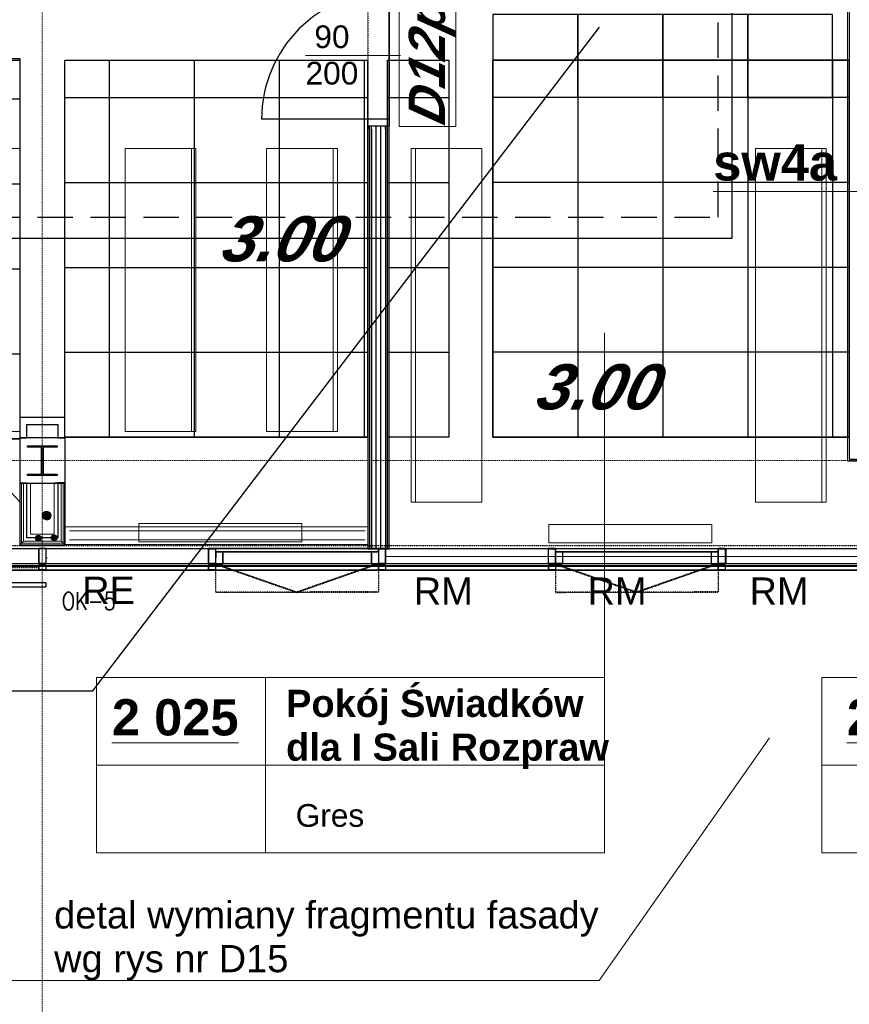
# Model space of a CAD drawing. Header units: millimetres. Extents: x -8838 to 31257, y -6224 to 3754.
# Tile 60 of 185: x 311 to 897, y -5647 to -4952. Entities that reach past the tile are written whole.
import ezdxf
from ezdxf.enums import TextEntityAlignment as Align

# ---------------------------------------------------------------- set-up
doc = ezdxf.new("R2010")
doc.units = ezdxf.units.MM
doc.header["$LTSCALE"] = 10
doc.header["$MEASUREMENT"] = 0
for name, pattern in [('DASHED', [0.75, 0.5, -0.25]), ('rzut 2 pietra$0$ArchiTECH.PC 1. Line Type', [0.004, 0.003, -0.001]), ('rzut 2 pietra$0$ArchiTECH.PC 2. Line Type', [0.0025, 0.0015, -0.001]), ('rzut 2 pietra$0$ArchiTECH.PC 5. Line Type', [0.0053, 0.003, -0.001, 0.0003, -0.001]), ('rzut 2 pietra$0$ArchiTECH.PC Solid Line Type', [0]), ('SUFIT_2 PIETRO$0$ArchiTECH.PC 1. Line Type', [0.004, 0.003, -0.001]), ('SUFIT_2 PIETRO$0$ArchiTECH.PC 2. Line Type', [0.0025, 0.0015, -0.001]), ('SUFIT_2 PIETRO$0$ArchiTECH.PC Solid Line Type', [0])]:
    doc.linetypes.add(name, pattern=pattern)
for name, color, linetype, lineweight in [('2DL_SYM', 7, 'CONTINUOUS', 35), ('_Etap_3_opis', 7, 'CONTINUOUS', 30), ('IS_ARCH', 254, 'CONTINUOUS', 18), ('IS_FREON_GAZ', 22, 'DASHED', 30), ('IS_HC_FREON_CIECZ', 22, 'CONTINUOUS', 30), ('KLIMA_BEZ_ZMIAN', 5, 'CONTINUOUS', 30)]:
    doc.layers.add(name, color=color, linetype=linetype, lineweight=lineweight)
for name, color, linetype in [('RP5_PODKLAD', 254, 'CONTINUOUS'), ('SUFIT_2 PIETRO$0$ELEM KONSTRUKCJI - inwent', 254, 'CONTINUOUS'), ('SUFIT_2 PIETRO$0$INWENTARYZACJA', 254, 'CONTINUOUS'), ('SUFIT_2 PIETRO$0$Kalka 1', 254, 'CONTINUOUS'), ('SUFIT_2 PIETRO$0$sciany projektowane', 254, 'CONTINUOUS'), ('SUFIT_2 PIETRO$0$SUFIT NOWY 39', 254, 'CONTINUOUS'), ('SUFIT_2 PIETRO$0$TYP SUFITÓW_NOWYCH', 254, 'CONTINUOUS')]:
    doc.layers.add(name, color=color, linetype=linetype)
doc.styles.add('CP_ATTR', font='simplex.shx')
doc.styles.add('rzut 2 pietra$0$ArchiTECHStyle1', font='arial.ttf', dxfattribs={"height": 0.16})
doc.styles.add('rzut 2 pietra$0$ArchiTECHStyle2', font='arialbd.ttf', dxfattribs={"height": 0.192})
doc.styles.add('rzut 2 pietra$0$ArchiTECHStyle4', font='arialbi.ttf', dxfattribs={"oblique": 15, "height": 0.256})
doc.styles.add('SUFIT_2 PIETRO$0$ArchiTECHStyle1', font='arialbi.ttf', dxfattribs={"oblique": 15, "height": 0.32})

msp = doc.modelspace()

# ---------------------------------------------------------------- hatches: boundary and pattern name
at = {"layer": 'KLIMA_BEZ_ZMIAN', "ltscale": 5}
h = msp.add_hatch(dxfattribs=at)
h.set_pattern_fill('ANSI31', color=256, style=0)
h.paths.add_polyline_path([(327.43, -5302.03, 0.428581), (330.44, -5305.16, 0.413159), (333.43, -5302.16, 0.011301), (333.42, -5302.03, 0.402075), (330.42, -5299.16, 0.399996)], flags=0)
h = msp.add_hatch(dxfattribs=at)
h.set_pattern_fill('ANSI31', color=256, style=0)
h.paths.add_polyline_path([(326.54, -5318.08, 1), (322.54, -5318.08, 1)])
h = msp.add_hatch(dxfattribs=at)
h.set_pattern_fill('ANSI31', color=256, style=0)
h.paths.add_polyline_path([(335.66, -5319.91, 0.406101), (337.61, -5317.91, 2.462441)])

# ---------------------------------------------------------------- linework, layer by layer
at = {"layer": '_Etap_3_opis'}
for p, q in [((362.96, -5425.92), (720.98, -4957.07)), ((-223.67, -5425.92), (362.96, -5425.92))]:
    msp.add_line(p, q, dxfattribs=at)
at = {"layer": 'IS_ARCH', "linetype": 'rzut 2 pietra$0$ArchiTECH.PC 5. Line Type'}
for p, q in [((327.47, -3083.76), (327.16, -6167.91)), ((-3569.09, -5262.89), (7882.41, -5264.04))]:
    msp.add_line(p, q, dxfattribs=at)
at = {"layer": 'IS_ARCH', "linetype": 'rzut 2 pietra$0$ArchiTECH.PC Solid Line Type'}
for p, q in [((895.96, -4662.37), (895.96, -5263.66)), ((572.25, -4927.11), (572.25, -5027.11)), ((572.25, -5027.11), (572.25, -4927.11)), ((572.25, -5027.11), (572.25, -4927.11)), ((579.46, -5027.33), (579.46, -4939.75)), ((619.46, -4939.75), (619.46, -5027.33)), ((580.25, -4977.11), (513.25, -4977.11)), ((572.25, -5022.11), (482.25, -5022.11)), ((558.5, -5027.11), (557.25, -5027.11)), ((557.25, -5027.11), (557.25, -5029.11)), ((559.75, -5027.11), (558.5, -5027.11)), ((558.5, -5029.11), (558.5, -5027.11)), ((567.25, -5027.11), (559.75, -5027.11)), ((559.75, -5029.11), (559.75, -5027.11)), ((563.08, -5029.11), (563.08, -5027.11)), ((566.41, -5029.11), (566.41, -5027.11)), ((569.75, -5027.11), (567.25, -5027.11)), ((571, -5027.11), (569.75, -5027.11)), ((569.75, -5029.11), (569.75, -5027.11)), ((572.25, -5027.11), (571, -5027.11)), ((571, -5029.11), (571, -5027.11)), ((572.25, -5029.11), (572.25, -5027.11)), ((619.46, -5027.33), (579.46, -5027.33)), ((557.25, -5029.11), (557.25, -5325.54)), ((558.5, -5029.11), (558.5, -5325.54)), ((559.75, -5029.11), (559.75, -5325.54)), ((563.08, -5325.54), (563.08, -5029.11)), ((566.41, -5325.54), (566.41, -5029.11)), ((569.75, -5029.11), (569.75, -5325.54)), ((571, -5029.11), (571, -5325.54)), ((572.25, -5325.54), (572.25, -5029.11)), ((311.35, -5042.76), (261.35, -5042.76)), ((311.35, -5242.76), (311.35, -5042.76)), ((435.77, -5042.76), (385.77, -5042.76)), ((385.77, -5042.76), (385.77, -5242.76)), ((432.77, -5242.76), (432.77, -5042.76)), ((435.77, -5242.76), (435.77, -5042.76)), ((535.77, -5042.76), (485.77, -5042.76)), ((485.77, -5042.76), (485.77, -5242.76)), ((532.77, -5242.76), (532.77, -5042.76)), ((535.77, -5242.76), (535.77, -5042.76)), ((587.88, -5292.76), (587.88, -5042.76)), ((587.88, -5042.76), (637.88, -5042.76)), ((590.88, -5292.76), (590.88, -5042.76)), ((637.88, -5042.76), (637.88, -5292.76)), ((881.01, -5042.76), (831.01, -5042.76)), ((831.01, -5042.76), (831.01, -5292.76)), ((878.01, -5292.76), (878.01, -5042.76)), ((881.01, -5292.76), (881.01, -5042.76)), ((937.99, -5073.16), (801.24, -5073.16)), ((724.43, -5416.5), (724.43, -5173.03)), ((231.31, -5206.4), (311.35, -5292.3)), ((343.26, -5232.9), (311.35, -5232.89)), ((311.35, -5232.89), (311.35, -5247.28)), ((343.26, -5247.28), (343.26, -5232.9)), ((261.35, -5242.76), (311.35, -5242.76)), ((316.35, -5237.9), (338.26, -5237.9)), ((316.35, -5247.28), (316.35, -5237.9)), ((338.26, -5237.9), (338.26, -5247.28)), ((385.77, -5242.76), (435.77, -5242.76)), ((485.77, -5242.76), (535.77, -5242.76)), ((311.35, -5247.28), (316.35, -5247.28)), ((343.35, -5247.28), (311.35, -5247.28)), ((311.35, -5247.28), (311.35, -5279.28)), ((343.35, -5247.28), (311.35, -5247.28)), ((311.35, -5247.28), (311.35, -5279.28)), ((338.26, -5247.28), (343.26, -5247.28)), ((343.35, -5279.28), (343.35, -5247.28)), ((343.35, -5247.28), (343.35, -5247.28)), ((343.35, -5279.28), (343.35, -5247.28)), ((343.35, -5247.28), (343.35, -5247.28)), ((316.85, -5252.78), (337.85, -5252.78)), ((316.85, -5253.78), (316.85, -5252.78)), ((316.85, -5252.78), (337.85, -5252.78)), ((316.85, -5253.78), (316.85, -5252.78)), ((326.85, -5253.78), (316.85, -5253.78)), ((326.85, -5253.78), (316.85, -5253.78)), ((326.85, -5272.78), (326.85, -5253.78)), ((326.85, -5272.78), (326.85, -5253.78)), ((337.85, -5253.78), (327.85, -5253.78)), ((327.85, -5253.78), (327.85, -5272.78)), ((337.85, -5253.78), (327.85, -5253.78)), ((327.85, -5253.78), (327.85, -5272.78)), ((337.85, -5252.78), (337.85, -5253.78)), ((337.85, -5252.78), (337.85, -5253.78)), ((895.96, -5263.66), (1031.26, -5263.66)), ((316.85, -5273.78), (316.85, -5272.78)), ((316.85, -5272.78), (326.85, -5272.78)), ((316.85, -5273.78), (316.85, -5272.78)), ((316.85, -5272.78), (326.85, -5272.78)), ((337.85, -5273.78), (316.85, -5273.78)), ((337.85, -5273.78), (316.85, -5273.78)), ((327.85, -5272.78), (337.85, -5272.78)), ((327.85, -5272.78), (337.85, -5272.78)), ((337.85, -5272.78), (337.85, -5273.78)), ((337.85, -5272.78), (337.85, -5273.78)), ((312.65, -5279.28), (311.35, -5279.28)), ((311.35, -5279.28), (311.35, -5322.89)), ((318.95, -5279.28), (311.35, -5279.28)), ((311.35, -5279.28), (311.35, -5322.89)), ((311.35, -5279.28), (343.35, -5279.28)), ((311.35, -5279.28), (343.35, -5279.28)), ((312.65, -5321.59), (312.65, -5279.28)), ((312.65, -5279.28), (312.65, -5321.59)), ((313.95, -5279.28), (312.65, -5279.28)), ((312.65, -5279.28), (312.65, -5321.59)), ((313.95, -5320.3), (313.95, -5279.28)), ((313.95, -5279.28), (313.95, -5320.3)), ((318.95, -5315.3), (318.95, -5279.28)), ((343.25, -5278.9), (335.65, -5278.9)), ((335.65, -5278.9), (335.65, -5315.3)), ((341.95, -5278.9), (340.65, -5278.9)), ((340.65, -5278.9), (340.65, -5320.3)), ((340.65, -5320.3), (340.65, -5278.9)), ((343.25, -5278.9), (341.95, -5278.9)), ((341.95, -5278.9), (341.95, -5321.6)), ((341.95, -5321.6), (341.95, -5278.9)), ((341.95, -5321.6), (341.95, -5278.9)), ((343.25, -5322.9), (343.25, -5278.9)), ((343.25, -5322.9), (343.25, -5278.9)), ((343.25, -5278.9), (343.25, -5322.9)), ((343.25, -5279.3), (343.25, -5323.3)), ((637.88, -5292.76), (587.88, -5292.76)), ((831.01, -5292.76), (881.01, -5292.76)), ((557.25, -5310.08), (343.25, -5310.08)), ((343.25, -5310.08), (343.25, -5322.58)), ((395.6, -5307.72), (395.6, -5320.72)), ((510.6, -5307.72), (395.6, -5307.72)), ((395.6, -5307.72), (395.6, -5320.72)), ((510.6, -5307.72), (395.6, -5307.72)), ((510.6, -5320.72), (510.6, -5307.72)), ((510.6, -5320.72), (510.6, -5307.72)), ((557.25, -5322.58), (557.25, -5310.08)), ((685.22, -5308.4), (685.22, -5321.4)), ((800.22, -5308.4), (685.22, -5308.4)), ((685.22, -5308.4), (685.22, -5321.4)), ((800.22, -5308.4), (685.22, -5308.4)), ((800.22, -5321.4), (800.22, -5308.4)), ((800.22, -5321.4), (800.22, -5308.4)), ((335.65, -5315.3), (318.95, -5315.3)), ((555.37, -5319.17), (346.58, -5319.17)), ((555.41, -5312.8), (346.62, -5312.8)), ((-362.69, -5325.33), (2309.75, -5325.59)), ((311.25, -5322.89), (343.25, -5322.9)), ((311.25, -5323.3), (343.25, -5323.3)), ((311.35, -5322.89), (312.65, -5321.59)), ((312.65, -5321.59), (311.35, -5322.89)), ((311.35, -5322.89), (343.25, -5322.9)), ((311.35, -5322.89), (343.25, -5322.9)), ((312.65, -5321.59), (313.95, -5320.3)), ((313.95, -5320.3), (312.65, -5321.59)), ((341.95, -5321.6), (312.65, -5321.59)), ((312.65, -5321.59), (341.95, -5321.6)), ((312.65, -5321.59), (341.95, -5321.6)), ((340.65, -5320.3), (313.95, -5320.3)), ((313.95, -5320.3), (340.65, -5320.3)), ((329.75, -5325.4), (324.75, -5325.4)), ((324.75, -5325.4), (324.75, -5335.93)), ((324.75, -5325.8), (324.75, -5336.33)), ((324.86, -5336.33), (324.86, -5325.45)), ((324.86, -5325.45), (329.75, -5325.45)), ((329.75, -5325.4), (329.75, -5335.93)), ((329.75, -5325.45), (329.75, -5336.33)), ((329.75, -5325.8), (329.75, -5336.33)), ((341.95, -5321.6), (340.65, -5320.3)), ((340.65, -5320.3), (341.95, -5321.6)), ((343.25, -5322.9), (341.95, -5321.6)), ((341.95, -5321.6), (343.25, -5322.9)), ((343.25, -5322.58), (557.25, -5322.58)), ((395.6, -5320.72), (510.6, -5320.72)), ((395.6, -5320.72), (510.6, -5320.72)), ((444.62, -5336.34), (444.62, -5325.45)), ((444.62, -5325.45), (449.75, -5325.45)), ((449.75, -5325.41), (444.75, -5325.41)), ((444.75, -5325.41), (444.75, -5335.94)), ((444.75, -5325.81), (444.75, -5336.35)), ((449.75, -5325.81), (444.75, -5325.81)), ((449.75, -5325.41), (449.75, -5335.94)), ((449.75, -5325.45), (449.75, -5327.81)), ((564.78, -5325.45), (449.75, -5325.45)), ((449.75, -5325.45), (449.75, -5336.34)), ((449.75, -5325.81), (449.75, -5336.34)), ((557.25, -5325.54), (572.25, -5325.54)), ((569.75, -5325.42), (564.75, -5325.42)), ((564.75, -5325.42), (564.75, -5335.96)), ((564.75, -5325.54), (564.75, -5336.35)), ((569.79, -5325.54), (564.75, -5325.54)), ((564.75, -5325.82), (564.75, -5336.36)), ((569.75, -5325.82), (564.75, -5325.82)), ((564.78, -5327.81), (564.78, -5325.45)), ((569.75, -5325.42), (569.75, -5335.95)), ((569.75, -5325.82), (569.75, -5336.35)), ((569.79, -5336.35), (569.79, -5325.54)), ((689.75, -5325.43), (684.75, -5325.43)), ((684.75, -5325.43), (684.75, -5335.97)), ((684.75, -5325.45), (684.75, -5336.37)), ((689.82, -5325.45), (684.75, -5325.45)), ((689.75, -5325.83), (684.75, -5325.84)), ((684.75, -5325.84), (684.75, -5336.37)), ((685.22, -5321.4), (800.22, -5321.4)), ((685.22, -5321.4), (800.22, -5321.4)), ((689.75, -5325.43), (689.75, -5335.96)), ((689.75, -5325.83), (689.75, -5336.36)), ((689.82, -5325.45), (804.77, -5325.45)), ((689.82, -5327.84), (689.82, -5325.45)), ((689.82, -5336.37), (689.82, -5325.45)), ((809.75, -5325.44), (804.75, -5325.45)), ((804.75, -5325.45), (804.75, -5335.98)), ((809.75, -5325.84), (804.75, -5325.85)), ((804.75, -5325.85), (804.75, -5336.38)), ((804.77, -5336.37), (804.77, -5325.45)), ((804.77, -5325.45), (810.03, -5325.45)), ((804.77, -5325.45), (804.77, -5327.84)), ((809.75, -5325.44), (809.75, -5335.98)), ((809.75, -5325.84), (809.75, -5336.38)), ((810.03, -5325.45), (810.03, -5336.37)), ((330.3, -5331.84), (330.28, -5332.46)), ((330.3, -5331.84), (330.3, -5332.46)), ((449.77, -5327.41), (449.75, -5335.94)), ((449.75, -5327.81), (564.78, -5327.81)), ((449.75, -5327.81), (449.75, -5336.34)), ((454.77, -5327.81), (449.75, -5327.81)), ((449.77, -5327.81), (449.75, -5336.34)), ((449.77, -5327.41), (454.77, -5327.41)), ((449.77, -5327.41), (564.77, -5327.42)), ((449.77, -5327.81), (564.77, -5327.82)), ((449.77, -5327.81), (454.77, -5327.81)), ((454.77, -5327.41), (454.75, -5335.94)), ((454.77, -5327.81), (454.75, -5336.34)), ((454.77, -5336.34), (454.77, -5327.81)), ((559.76, -5327.42), (559.75, -5335.95)), ((559.76, -5327.82), (559.75, -5336.35)), ((559.76, -5327.42), (564.76, -5327.42)), ((559.76, -5336.35), (559.76, -5327.82)), ((559.76, -5327.82), (564.75, -5327.82)), ((559.76, -5327.82), (564.76, -5327.82)), ((564.76, -5327.42), (564.75, -5335.95)), ((564.75, -5327.82), (564.75, -5336.35)), ((564.76, -5327.82), (564.75, -5336.35)), ((569.79, -5330.95), (1404.75, -5330.95)), ((689.77, -5327.43), (689.75, -5335.96)), ((689.77, -5327.83), (689.75, -5336.36)), ((689.77, -5327.43), (694.77, -5327.43)), ((689.77, -5327.43), (804.77, -5327.44)), ((689.77, -5336.01), (689.77, -5327.83)), ((689.77, -5327.83), (694.75, -5327.83)), ((689.77, -5327.83), (804.77, -5327.84)), ((689.77, -5327.83), (694.77, -5327.83)), ((804.77, -5327.84), (689.82, -5327.84)), ((694.77, -5327.43), (694.75, -5335.96)), ((694.75, -5327.83), (694.75, -5336.01)), ((694.77, -5327.83), (694.75, -5336.37)), ((799.76, -5327.44), (799.75, -5335.97)), ((799.75, -5327.84), (799.75, -5336.38)), ((804.77, -5327.84), (799.75, -5327.84)), ((799.76, -5327.84), (799.75, -5336.38)), ((799.76, -5327.44), (804.76, -5327.44)), ((799.76, -5327.84), (804.76, -5327.84)), ((804.76, -5327.44), (804.75, -5335.97)), ((804.76, -5327.84), (804.75, -5336.38)), ((804.77, -5336.38), (804.77, -5327.84)), ((-362.69, -5335.86), (2309.74, -5336.12)), ((-362.69, -5337.33), (2309.74, -5337.6)), ((-362.69, -5340.33), (2309.74, -5340.59)), ((2309.74, -5338), (-357.68, -5338)), ((329.75, -5335.93), (324.75, -5335.93)), ((329.76, -5337.4), (324.76, -5337.41)), ((324.76, -5337.41), (324.76, -5340.4)), ((324.76, -5337.81), (324.76, -5340.8)), ((329.76, -5340.4), (324.76, -5340.4)), ((329.75, -5336.33), (324.86, -5336.33)), ((324.86, -5340.8), (324.86, -5337.58)), ((324.86, -5337.58), (329.76, -5337.58)), ((329.76, -5337.4), (329.76, -5340.4)), ((329.76, -5337.58), (329.76, -5340.8)), ((329.76, -5337.81), (329.76, -5340.8)), ((449.75, -5336.34), (444.62, -5336.34)), ((449.75, -5335.94), (444.75, -5335.94)), ((449.75, -5336.34), (444.75, -5336.35)), ((449.76, -5337.42), (444.76, -5337.42)), ((444.76, -5337.42), (444.76, -5340.41)), ((444.76, -5337.82), (444.76, -5340.81)), ((449.76, -5337.82), (444.76, -5337.82)), ((449.76, -5340.41), (444.76, -5340.41)), ((444.8, -5340.81), (444.8, -5337.58)), ((444.8, -5337.58), (449.76, -5337.58)), ((449.75, -5335.94), (454.75, -5335.94)), ((449.75, -5336.34), (454.77, -5336.34)), ((449.75, -5336.34), (454.75, -5336.34)), ((449.76, -5337.42), (449.76, -5340.41)), ((449.76, -5337.58), (449.76, -5340.81)), ((449.76, -5337.82), (449.76, -5340.81)), ((559.75, -5335.95), (564.75, -5335.95)), ((559.75, -5336.35), (564.75, -5336.35)), ((564.75, -5336.35), (559.76, -5336.35)), ((569.75, -5335.95), (564.75, -5335.96)), ((564.75, -5336.35), (569.79, -5336.35)), ((569.75, -5336.35), (564.75, -5336.36)), ((564.75, -5340.82), (564.75, -5337.28)), ((564.75, -5337.28), (569.76, -5337.28)), ((569.76, -5337.43), (564.76, -5337.43)), ((564.76, -5337.43), (564.76, -5340.43)), ((564.76, -5337.83), (564.76, -5340.83)), ((569.76, -5337.83), (564.76, -5337.83)), ((569.76, -5340.42), (564.76, -5340.43)), ((569.76, -5337.28), (569.76, -5340.82)), ((569.76, -5337.43), (569.76, -5340.42)), ((569.76, -5337.83), (569.76, -5340.82)), ((689.75, -5335.96), (684.75, -5335.97)), ((689.75, -5336.36), (684.75, -5336.37)), ((684.75, -5336.37), (689.82, -5336.37)), ((689.76, -5337.44), (684.76, -5337.44)), ((684.76, -5337.44), (684.76, -5340.44)), ((684.76, -5337.84), (684.76, -5340.84)), ((689.76, -5337.84), (684.76, -5337.84)), ((689.76, -5340.43), (684.76, -5340.44)), ((684.81, -5340.83), (684.81, -5337.58)), ((684.81, -5337.58), (689.76, -5337.58)), ((689.75, -5335.96), (694.75, -5335.96)), ((689.75, -5336.36), (694.75, -5336.37)), ((689.76, -5337.44), (689.76, -5340.43)), ((689.76, -5337.58), (689.76, -5340.83)), ((689.76, -5337.84), (689.76, -5340.83)), ((694.75, -5336.01), (689.77, -5336.01)), ((799.75, -5335.97), (804.75, -5335.97)), ((799.75, -5336.38), (804.77, -5336.38)), ((799.75, -5336.38), (804.75, -5336.38)), ((809.75, -5335.98), (804.75, -5335.98)), ((809.75, -5336.38), (804.75, -5336.38)), ((809.76, -5337.45), (804.76, -5337.46)), ((804.76, -5337.46), (804.76, -5340.45)), ((809.76, -5337.85), (804.76, -5337.86)), ((804.76, -5340.85), (804.76, -5337.86)), ((804.76, -5337.86), (809.76, -5337.86)), ((804.76, -5337.86), (804.76, -5340.85)), ((809.76, -5340.44), (804.76, -5340.45)), ((810.03, -5336.37), (804.77, -5336.37)), ((809.76, -5337.45), (809.76, -5340.44)), ((809.76, -5337.85), (809.76, -5340.85)), ((809.76, -5337.86), (809.76, -5340.85)), ((-357.68, -5340.73), (2309.74, -5340.73)), ((329.76, -5340.8), (324.86, -5340.8)), ((449.76, -5340.81), (444.76, -5340.81)), ((449.76, -5340.81), (444.8, -5340.81)), ((569.76, -5340.82), (564.75, -5340.82)), ((569.76, -5340.82), (564.76, -5340.83)), ((689.76, -5340.83), (684.76, -5340.84)), ((689.76, -5340.83), (684.81, -5340.83)), ((809.76, -5340.85), (804.76, -5340.85)), ((809.76, -5340.85), (804.76, -5340.85)), ((204.74, -5349.38), (329.75, -5349.39)), ((204.75, -5352.38), (329.75, -5352.39)), ((329.75, -5349.39), (329.75, -5352.39)), ((365.63, -5416.5), (724.43, -5416.5)), ((365.63, -5416.5), (365.63, -5540.42)), ((484.86, -5416.5), (484.86, -5540.42)), ((724.43, -5416.5), (724.43, -5540.42)), ((878.04, -5416.5), (1236.84, -5416.5)), ((878.04, -5416.5), (878.04, -5540.42)), ((840.88, -5459.03), (720.68, -5630.37)), ((365.63, -5478.46), (724.43, -5478.46)), ((878.04, -5478.46), (1236.84, -5478.46)), ((365.63, -5540.42), (724.43, -5540.42)), ((878.04, -5540.42), (1236.84, -5540.42)), ((720.68, -5630.37), (299.93, -5630.37))]:
    msp.add_line(p, q, dxfattribs=at)
at = {"layer": 'IS_ARCH', "linetype": 'rzut 2 pietra$0$ArchiTECH.PC 1. Line Type'}
for p, q in [((557.25, -4927.11), (557.25, -5027.11)), ((572.25, -4927.11), (572.25, -5027.11)), ((-1515.75, -5323.12), (4330.89, -5323.69)), ((449.75, -5336.14), (449.76, -5356.14)), ((449.75, -5336.14), (507.26, -5356.1)), ((449.75, -5336.14), (449.76, -5356.14)), ((449.75, -5336.14), (507.26, -5356.1)), ((449.75, -5336.54), (507.26, -5356.5)), ((449.75, -5336.54), (449.76, -5356.54)), ((449.75, -5336.54), (507.26, -5356.5)), ((449.75, -5336.54), (449.76, -5356.54)), ((564.75, -5335.95), (507.26, -5356.1)), ((564.75, -5335.95), (507.26, -5356.1)), ((564.75, -5336.35), (507.26, -5356.5)), ((564.75, -5336.35), (507.26, -5356.5)), ((564.75, -5335.95), (564.76, -5356.06)), ((564.75, -5335.95), (564.76, -5356.06)), ((564.75, -5336.35), (564.76, -5356.46)), ((564.75, -5336.35), (564.76, -5356.46)), ((689.75, -5336.17), (689.76, -5356.17)), ((689.75, -5336.17), (747.26, -5356.12)), ((689.75, -5336.17), (689.76, -5356.17)), ((689.75, -5336.17), (747.26, -5356.12)), ((689.75, -5336.57), (747.26, -5356.52)), ((689.75, -5336.57), (689.76, -5356.57)), ((689.75, -5336.57), (747.26, -5356.52)), ((689.75, -5336.57), (689.76, -5356.57)), ((804.75, -5335.97), (747.26, -5356.12)), ((804.75, -5335.97), (747.26, -5356.12)), ((804.75, -5336.38), (747.26, -5356.52)), ((804.75, -5336.38), (747.26, -5356.52)), ((804.75, -5335.97), (804.76, -5356.08)), ((804.75, -5335.97), (804.76, -5356.08)), ((804.75, -5336.38), (804.76, -5356.48)), ((804.75, -5336.38), (804.76, -5356.48)), ((564.76, -5356.06), (449.76, -5356.14)), ((564.76, -5356.06), (449.76, -5356.14)), ((564.76, -5356.46), (449.76, -5356.54)), ((564.76, -5356.46), (449.76, -5356.54)), ((804.76, -5356.08), (689.76, -5356.17)), ((804.76, -5356.08), (689.76, -5356.17)), ((804.76, -5356.48), (689.76, -5356.57)), ((804.76, -5356.48), (689.76, -5356.57))]:
    msp.add_line(p, q, dxfattribs=at)
at = {"layer": 'IS_ARCH', "linetype": 'rzut 2 pietra$0$ArchiTECH.PC 2. Line Type'}
msp.add_line((324.76, -5338.91), (209.79, -5338.99), dxfattribs=at)
at = {"layer": 'IS_ARCH', "linetype": 'rzut 2 pietra$0$ArchiTECH.PC Solid Line Type'}
msp.add_arc((572.25, -5022.11), 90, 90, 180, dxfattribs=at)
at = {"layer": 'IS_FREON_GAZ', "ltscale": 5}
msp.add_lwpolyline([(-948.69, -4869.29), (-988.69, -4869.29), (-988.69, -5091.29), (804.63, -5091.29), (804.63, -4947.33)], dxfattribs=at)
at = {"layer": 'IS_HC_FREON_CIECZ'}
msp.add_lwpolyline([(-948.69, -4884.29), (-1003.69, -4884.29), (-1003.69, -5106.29), (814.63, -5106.29), (814.63, -4947.33)], dxfattribs=at)
at = {"layer": 'KLIMA_BEZ_ZMIAN', "ltscale": 5}
for centre, radius in [((330.43, -5302.16), 3), ((330.43, -5302.16), 3), ((330.43, -5302.16), 3), ((324.54, -5318.08), 2), ((335.61, -5317.91), 2)]:
    msp.add_circle(centre, radius, dxfattribs=at)
at = {"layer": 'RP5_PODKLAD', "color": 253, "ltscale": 3}
for points in [[(705.57, -4948.2), (645.57, -4948.2), (645.57, -5006.73), (705.57, -5006.73)], [(765.57, -4948.2), (705.57, -4948.2), (705.57, -5006.73), (765.57, -5006.73)], [(825.57, -4948.2), (765.57, -4948.2), (765.57, -5006.73), (825.57, -5006.73)], [(885.57, -4948.31), (825.57, -4948.31), (825.57, -5006.84), (885.57, -5006.84)]]:
    msp.add_lwpolyline(points, close=True, dxfattribs=at)
at = {"layer": 'SUFIT_2 PIETRO$0$ELEM KONSTRUKCJI - inwent', "linetype": 'SUFIT_2 PIETRO$0$ArchiTECH.PC Solid Line Type'}
for p, q in [((343.35, -5247.28), (311.35, -5247.28)), ((311.35, -5247.28), (311.35, -5279.28)), ((343.35, -5279.28), (343.35, -5247.28)), ((343.35, -5247.28), (343.35, -5247.28)), ((316.85, -5252.78), (337.85, -5252.78)), ((316.85, -5253.78), (316.85, -5252.78)), ((316.85, -5252.78), (337.85, -5252.78)), ((316.85, -5253.78), (316.85, -5252.78)), ((326.85, -5253.78), (316.85, -5253.78)), ((326.85, -5253.78), (316.85, -5253.78)), ((326.85, -5272.78), (326.85, -5253.78)), ((326.85, -5272.78), (326.85, -5253.78)), ((337.85, -5253.78), (327.85, -5253.78)), ((327.85, -5253.78), (327.85, -5272.78)), ((337.85, -5253.78), (327.85, -5253.78)), ((327.85, -5253.78), (327.85, -5272.78)), ((337.85, -5252.78), (337.85, -5253.78)), ((337.85, -5252.78), (337.85, -5253.78)), ((316.85, -5273.78), (316.85, -5272.78)), ((316.85, -5272.78), (326.85, -5272.78)), ((316.85, -5273.78), (316.85, -5272.78)), ((316.85, -5272.78), (326.85, -5272.78)), ((337.85, -5273.78), (316.85, -5273.78)), ((337.85, -5273.78), (316.85, -5273.78)), ((327.85, -5272.78), (337.85, -5272.78)), ((327.85, -5272.78), (337.85, -5272.78)), ((337.85, -5272.78), (337.85, -5273.78)), ((337.85, -5272.78), (337.85, -5273.78)), ((311.35, -5279.28), (343.35, -5279.28))]:
    msp.add_line(p, q, dxfattribs=at)
at = {"layer": 'SUFIT_2 PIETRO$0$INWENTARYZACJA', "linetype": 'SUFIT_2 PIETRO$0$ArchiTECH.PC Solid Line Type'}
for p, q in [((897.26, -4662.37), (897.26, -5262.36)), ((343.26, -5232.9), (311.35, -5232.89)), ((311.35, -5232.89), (311.35, -5247.28)), ((343.26, -5247.28), (343.26, -5232.9)), ((316.35, -5237.9), (338.26, -5237.9)), ((316.35, -5247.28), (316.35, -5237.9)), ((338.26, -5237.9), (338.26, -5247.28)), ((311.35, -5247.28), (316.35, -5247.28)), ((338.26, -5247.28), (343.26, -5247.28)), ((897.26, -5262.36), (1031.26, -5262.36)), ((316.35, -5279.28), (311.35, -5279.28)), ((311.35, -5279.28), (311.35, -5322.89)), ((316.35, -5317.9), (316.35, -5279.28)), ((343.25, -5278.9), (338.25, -5278.9)), ((338.25, -5278.9), (338.25, -5317.9)), ((343.25, -5322.9), (343.25, -5278.9)), ((343.25, -5278.9), (343.25, -5322.9)), ((343.25, -5279.3), (343.25, -5323.3)), ((338.25, -5317.9), (316.35, -5317.9)), ((-362.69, -5325.33), (2309.75, -5325.59)), ((311.25, -5322.89), (343.25, -5322.9)), ((311.25, -5323.3), (343.25, -5323.3)), ((311.35, -5322.89), (343.25, -5322.9)), ((324.75, -5325.4), (324.75, -5335.93)), ((329.75, -5325.4), (324.75, -5325.4)), ((324.75, -5325.8), (324.75, -5336.33)), ((324.86, -5325.45), (329.75, -5325.45)), ((324.86, -5336.33), (324.86, -5325.45)), ((329.75, -5325.4), (329.75, -5335.93)), ((329.75, -5325.45), (329.75, -5336.33)), ((329.75, -5325.8), (329.75, -5336.33)), ((444.62, -5325.45), (449.75, -5325.45)), ((444.62, -5336.34), (444.62, -5325.45)), ((444.75, -5325.41), (444.75, -5335.94)), ((449.75, -5325.41), (444.75, -5325.41)), ((449.75, -5325.81), (444.75, -5325.81)), ((444.75, -5325.81), (444.75, -5336.35)), ((449.75, -5325.41), (449.75, -5335.94)), ((449.75, -5325.45), (449.75, -5336.34)), ((564.78, -5325.45), (449.75, -5325.45)), ((449.75, -5325.45), (449.75, -5327.81)), ((449.75, -5325.81), (449.75, -5336.34)), ((564.75, -5325.42), (564.75, -5335.96)), ((569.75, -5325.42), (564.75, -5325.42)), ((569.79, -5325.54), (564.75, -5325.54)), ((564.75, -5325.54), (564.75, -5336.35)), ((569.75, -5325.82), (564.75, -5325.82)), ((564.75, -5325.82), (564.75, -5336.36)), ((564.78, -5327.81), (564.78, -5325.45)), ((569.75, -5325.42), (569.75, -5335.95)), ((569.75, -5325.82), (569.75, -5336.35)), ((569.79, -5336.35), (569.79, -5325.54)), ((684.75, -5325.43), (684.75, -5335.97)), ((689.75, -5325.43), (684.75, -5325.43)), ((689.82, -5325.45), (684.75, -5325.45)), ((684.75, -5325.45), (684.75, -5336.37)), ((689.75, -5325.83), (684.75, -5325.84)), ((684.75, -5325.84), (684.75, -5336.37)), ((689.75, -5325.43), (689.75, -5335.96)), ((689.75, -5325.83), (689.75, -5336.36)), ((689.82, -5336.37), (689.82, -5325.45)), ((689.82, -5327.84), (689.82, -5325.45)), ((689.82, -5325.45), (804.77, -5325.45)), ((809.75, -5325.44), (804.75, -5325.45)), ((804.75, -5325.45), (804.75, -5335.98)), ((809.75, -5325.84), (804.75, -5325.85)), ((804.75, -5325.85), (804.75, -5336.38)), ((804.77, -5325.45), (804.77, -5327.84)), ((804.77, -5325.45), (810.03, -5325.45)), ((804.77, -5336.37), (804.77, -5325.45)), ((809.75, -5325.44), (809.75, -5335.98)), ((809.75, -5325.84), (809.75, -5336.38)), ((810.03, -5325.45), (810.03, -5336.37)), ((330.3, -5331.84), (330.28, -5332.46)), ((330.3, -5331.84), (330.3, -5332.46)), ((449.77, -5327.41), (449.75, -5335.94)), ((449.77, -5327.81), (449.75, -5336.34)), ((454.77, -5327.81), (449.75, -5327.81)), ((449.75, -5327.81), (449.75, -5336.34)), ((449.75, -5327.81), (564.78, -5327.81)), ((449.77, -5327.41), (564.77, -5327.42)), ((449.77, -5327.41), (454.77, -5327.41)), ((449.77, -5327.81), (454.77, -5327.81)), ((449.77, -5327.81), (564.77, -5327.82)), ((454.77, -5327.41), (454.75, -5335.94)), ((454.77, -5327.81), (454.75, -5336.34)), ((454.77, -5336.34), (454.77, -5327.81)), ((559.76, -5327.42), (559.75, -5335.95)), ((559.76, -5327.82), (559.75, -5336.35)), ((559.76, -5327.42), (564.76, -5327.42)), ((559.76, -5327.82), (564.76, -5327.82)), ((559.76, -5327.82), (564.75, -5327.82)), ((559.76, -5336.35), (559.76, -5327.82)), ((564.76, -5327.42), (564.75, -5335.95)), ((564.76, -5327.82), (564.75, -5336.35)), ((564.75, -5327.82), (564.75, -5336.35)), ((689.77, -5327.43), (689.75, -5335.96)), ((689.77, -5327.83), (689.75, -5336.36)), ((689.77, -5327.43), (804.77, -5327.44)), ((689.77, -5327.43), (694.77, -5327.43)), ((689.77, -5327.83), (694.77, -5327.83)), ((689.77, -5327.83), (804.77, -5327.84)), ((689.77, -5327.83), (694.75, -5327.83)), ((689.77, -5336.01), (689.77, -5327.83)), ((804.77, -5327.84), (689.82, -5327.84)), ((694.77, -5327.43), (694.75, -5335.96)), ((694.77, -5327.83), (694.75, -5336.37)), ((694.75, -5327.83), (694.75, -5336.01)), ((799.76, -5327.44), (799.75, -5335.97)), ((799.76, -5327.84), (799.75, -5336.38)), ((804.77, -5327.84), (799.75, -5327.84)), ((799.75, -5327.84), (799.75, -5336.38)), ((799.76, -5327.44), (804.76, -5327.44)), ((799.76, -5327.84), (804.76, -5327.84)), ((804.76, -5327.44), (804.75, -5335.97)), ((804.76, -5327.84), (804.75, -5336.38)), ((804.77, -5336.38), (804.77, -5327.84)), ((-362.69, -5335.86), (2309.74, -5336.12)), ((-362.69, -5337.33), (2309.74, -5337.6)), ((-362.69, -5340.33), (2309.74, -5340.59)), ((2309.74, -5338), (-357.68, -5338)), ((329.75, -5335.93), (324.75, -5335.93)), ((329.76, -5337.4), (324.76, -5337.41)), ((324.76, -5337.41), (324.76, -5340.4)), ((324.76, -5337.81), (324.76, -5340.8)), ((329.76, -5340.4), (324.76, -5340.4)), ((329.75, -5336.33), (324.86, -5336.33)), ((324.86, -5337.58), (329.76, -5337.58)), ((324.86, -5340.8), (324.86, -5337.58)), ((329.76, -5337.4), (329.76, -5340.4)), ((329.76, -5337.58), (329.76, -5340.8)), ((329.76, -5337.81), (329.76, -5340.8)), ((449.75, -5336.34), (444.62, -5336.34)), ((449.75, -5335.94), (444.75, -5335.94)), ((449.75, -5336.34), (444.75, -5336.35)), ((444.76, -5337.42), (444.76, -5340.41)), ((449.76, -5337.42), (444.76, -5337.42)), ((449.76, -5337.82), (444.76, -5337.82)), ((444.76, -5337.82), (444.76, -5340.81)), ((449.76, -5340.41), (444.76, -5340.41)), ((444.8, -5337.58), (449.76, -5337.58)), ((444.8, -5340.81), (444.8, -5337.58)), ((449.75, -5335.94), (454.75, -5335.94)), ((449.75, -5336.34), (454.75, -5336.34)), ((449.75, -5336.34), (454.77, -5336.34)), ((449.76, -5337.42), (449.76, -5340.41)), ((449.76, -5337.58), (449.76, -5340.81)), ((449.76, -5337.82), (449.76, -5340.81)), ((559.75, -5335.95), (564.75, -5335.95)), ((559.75, -5336.35), (564.75, -5336.35)), ((564.75, -5336.35), (559.76, -5336.35)), ((569.75, -5335.95), (564.75, -5335.96)), ((569.75, -5336.35), (564.75, -5336.36)), ((564.75, -5336.35), (569.79, -5336.35)), ((564.75, -5337.28), (569.76, -5337.28)), ((564.75, -5340.82), (564.75, -5337.28)), ((564.76, -5337.43), (564.76, -5340.43)), ((569.76, -5337.43), (564.76, -5337.43)), ((569.76, -5337.83), (564.76, -5337.83)), ((564.76, -5337.83), (564.76, -5340.83)), ((569.76, -5340.42), (564.76, -5340.43)), ((569.76, -5337.28), (569.76, -5340.82)), ((569.76, -5337.43), (569.76, -5340.42)), ((569.76, -5337.83), (569.76, -5340.82)), ((689.75, -5335.96), (684.75, -5335.97)), ((689.75, -5336.36), (684.75, -5336.37)), ((684.75, -5336.37), (689.82, -5336.37)), ((684.76, -5337.44), (684.76, -5340.44)), ((689.76, -5337.44), (684.76, -5337.44)), ((689.76, -5337.84), (684.76, -5337.84)), ((684.76, -5337.84), (684.76, -5340.84)), ((689.76, -5340.43), (684.76, -5340.44)), ((684.81, -5337.58), (689.76, -5337.58)), ((684.81, -5340.83), (684.81, -5337.58)), ((689.75, -5335.96), (694.75, -5335.96)), ((689.75, -5336.36), (694.75, -5336.37)), ((689.76, -5337.44), (689.76, -5340.43)), ((689.76, -5337.58), (689.76, -5340.83)), ((689.76, -5337.84), (689.76, -5340.83)), ((694.75, -5336.01), (689.77, -5336.01)), ((799.75, -5335.97), (804.75, -5335.97)), ((799.75, -5336.38), (804.75, -5336.38)), ((799.75, -5336.38), (804.77, -5336.38)), ((809.75, -5335.98), (804.75, -5335.98)), ((809.75, -5336.38), (804.75, -5336.38)), ((809.76, -5337.45), (804.76, -5337.46)), ((804.76, -5337.46), (804.76, -5340.45)), ((809.76, -5337.85), (804.76, -5337.86)), ((804.76, -5337.86), (804.76, -5340.85)), ((804.76, -5337.86), (809.76, -5337.86)), ((804.76, -5340.85), (804.76, -5337.86)), ((809.76, -5340.44), (804.76, -5340.45)), ((810.03, -5336.37), (804.77, -5336.37)), ((809.76, -5337.45), (809.76, -5340.44)), ((809.76, -5337.85), (809.76, -5340.85)), ((809.76, -5337.86), (809.76, -5340.85)), ((-357.68, -5340.73), (2309.74, -5340.73)), ((329.76, -5340.8), (324.86, -5340.8)), ((449.76, -5340.81), (444.76, -5340.81)), ((449.76, -5340.81), (444.8, -5340.81)), ((569.76, -5340.82), (564.75, -5340.82)), ((569.76, -5340.82), (564.76, -5340.83)), ((689.76, -5340.83), (684.76, -5340.84)), ((689.76, -5340.83), (684.81, -5340.83)), ((809.76, -5340.85), (804.76, -5340.85)), ((809.76, -5340.85), (804.76, -5340.85)), ((204.74, -5349.38), (329.75, -5349.39)), ((204.75, -5352.38), (329.75, -5352.39)), ((329.75, -5349.39), (329.75, -5352.39))]:
    msp.add_line(p, q, dxfattribs=at)
at = {"layer": 'SUFIT_2 PIETRO$0$INWENTARYZACJA', "linetype": 'SUFIT_2 PIETRO$0$ArchiTECH.PC 1. Line Type'}
for p, q in [((-1515.75, -5323.12), (4330.89, -5323.69)), ((449.75, -5336.14), (507.26, -5356.1)), ((449.75, -5336.14), (449.76, -5356.14)), ((449.75, -5336.14), (507.26, -5356.1)), ((449.75, -5336.14), (449.76, -5356.14)), ((449.75, -5336.54), (449.76, -5356.54)), ((449.75, -5336.54), (507.26, -5356.5)), ((449.75, -5336.54), (449.76, -5356.54)), ((449.75, -5336.54), (507.26, -5356.5)), ((564.75, -5335.95), (507.26, -5356.1)), ((564.75, -5335.95), (507.26, -5356.1)), ((564.75, -5336.35), (507.26, -5356.5)), ((564.75, -5336.35), (507.26, -5356.5)), ((564.75, -5335.95), (564.76, -5356.06)), ((564.75, -5335.95), (564.76, -5356.06)), ((564.75, -5336.35), (564.76, -5356.46)), ((564.75, -5336.35), (564.76, -5356.46)), ((689.75, -5336.17), (747.26, -5356.12)), ((689.75, -5336.17), (689.76, -5356.17)), ((689.75, -5336.17), (747.26, -5356.12)), ((689.75, -5336.17), (689.76, -5356.17)), ((689.75, -5336.57), (689.76, -5356.57)), ((689.75, -5336.57), (747.26, -5356.52)), ((689.75, -5336.57), (689.76, -5356.57)), ((689.75, -5336.57), (747.26, -5356.52)), ((804.75, -5335.97), (747.26, -5356.12)), ((804.75, -5335.97), (747.26, -5356.12)), ((804.75, -5336.38), (747.26, -5356.52)), ((804.75, -5336.38), (747.26, -5356.52)), ((804.75, -5335.97), (804.76, -5356.08)), ((804.75, -5335.97), (804.76, -5356.08)), ((804.75, -5336.38), (804.76, -5356.48)), ((804.75, -5336.38), (804.76, -5356.48)), ((564.76, -5356.06), (449.76, -5356.14)), ((564.76, -5356.06), (449.76, -5356.14)), ((564.76, -5356.46), (449.76, -5356.54)), ((564.76, -5356.46), (449.76, -5356.54)), ((804.76, -5356.08), (689.76, -5356.17)), ((804.76, -5356.08), (689.76, -5356.17)), ((804.76, -5356.48), (689.76, -5356.57)), ((804.76, -5356.48), (689.76, -5356.57))]:
    msp.add_line(p, q, dxfattribs=at)
at = {"layer": 'SUFIT_2 PIETRO$0$INWENTARYZACJA', "linetype": 'SUFIT_2 PIETRO$0$ArchiTECH.PC 2. Line Type'}
msp.add_line((324.76, -5338.91), (209.79, -5338.99), dxfattribs=at)
at = {"layer": 'SUFIT_2 PIETRO$0$Kalka 1', "linetype": 'SUFIT_2 PIETRO$0$ArchiTECH.PC Solid Line Type'}
for p, q in [((343.35, -5247.28), (311.35, -5247.28)), ((311.35, -5247.28), (311.35, -5279.28)), ((343.35, -5279.28), (343.35, -5247.28)), ((343.35, -5247.28), (343.35, -5247.28)), ((311.35, -5279.28), (343.35, -5279.28))]:
    msp.add_line(p, q, dxfattribs=at)
at = {"layer": 'SUFIT_2 PIETRO$0$sciany projektowane', "linetype": 'SUFIT_2 PIETRO$0$ArchiTECH.PC 1. Line Type'}
for p, q in [((557.25, -4927.11), (557.25, -5027.11)), ((572.25, -4927.11), (572.25, -5027.11))]:
    msp.add_line(p, q, dxfattribs=at)
at = {"layer": 'SUFIT_2 PIETRO$0$sciany projektowane', "linetype": 'SUFIT_2 PIETRO$0$ArchiTECH.PC Solid Line Type'}
for p, q in [((572.25, -4927.11), (572.25, -5027.11)), ((572.25, -5027.11), (572.25, -4927.11)), ((572.25, -5027.11), (572.25, -4927.11)), ((572.25, -5022.11), (482.25, -5022.11)), ((558.5, -5027.11), (557.25, -5027.11)), ((557.25, -5027.11), (557.25, -5029.11)), ((559.75, -5027.11), (558.5, -5027.11)), ((558.5, -5029.11), (558.5, -5027.11)), ((567.25, -5027.11), (559.75, -5027.11)), ((559.75, -5029.11), (559.75, -5027.11)), ((563.08, -5029.11), (563.08, -5027.11)), ((566.41, -5029.11), (566.41, -5027.11)), ((569.75, -5027.11), (567.25, -5027.11)), ((571, -5027.11), (569.75, -5027.11)), ((569.75, -5029.11), (569.75, -5027.11)), ((572.25, -5027.11), (571, -5027.11)), ((571, -5029.11), (571, -5027.11)), ((572.25, -5029.11), (572.25, -5027.11)), ((557.25, -5029.11), (557.25, -5325.54)), ((558.5, -5029.11), (558.5, -5325.54)), ((559.75, -5029.11), (559.75, -5325.54)), ((563.08, -5325.54), (563.08, -5029.11)), ((566.41, -5325.54), (566.41, -5029.11)), ((569.75, -5029.11), (569.75, -5325.54)), ((571, -5029.11), (571, -5325.54)), ((572.25, -5325.54), (572.25, -5029.11)), ((557.25, -5325.54), (572.25, -5325.54))]:
    msp.add_line(p, q, dxfattribs=at)
msp.add_arc((572.25, -5022.11), 90, 90, 180, dxfattribs=at)
at = {"layer": 'SUFIT_2 PIETRO$0$SUFIT NOWY 39', "linetype": 'SUFIT_2 PIETRO$0$ArchiTECH.PC Solid Line Type'}
for p, q in [((-16.31, -4979.23), (311.46, -4979.23)), ((311.46, -4979.23), (311.46, -5247.86)), ((343.25, -5246.82), (343.25, -4980.38)), ((343.25, -4980.38), (556.97, -4980.38)), ((374.56, -4980.38), (374.56, -5246.82)), ((434.56, -4980.38), (434.56, -5246.82)), ((494.56, -4980.38), (494.56, -5246.82)), ((554.56, -4980.38), (554.56, -5246.82)), ((556.97, -4980.38), (556.97, -5246.82)), ((571.04, -5246.82), (571.04, -4980.38)), ((571.04, -4980.38), (614.56, -4980.38)), ((614.56, -4980.38), (614.56, -5246.82)), ((614.56, -4980.38), (614.56, -5246.82)), ((645.57, -4980.38), (645.57, -5246.82)), ((897.23, -4980.38), (645.57, -4980.38)), ((645.57, -4980.38), (645.57, -5246.82)), ((705.57, -4980.38), (705.57, -5246.82)), ((765.57, -4980.38), (765.57, -5246.82)), ((825.57, -4980.38), (825.57, -5246.82)), ((885.57, -4980.38), (885.57, -5246.82)), ((897.23, -5246.82), (897.23, -4980.38)), ((-16.31, -5007.86), (311.46, -5007.86)), ((343.25, -5006.82), (556.97, -5006.82)), ((571.04, -5006.82), (614.56, -5006.82)), ((897.23, -5006.82), (645.57, -5006.82)), ((-16.31, -5067.86), (311.46, -5067.86)), ((343.25, -5066.82), (556.97, -5066.82)), ((571.04, -5066.82), (614.56, -5066.82)), ((897.23, -5066.82), (645.57, -5066.82)), ((-16.31, -5127.86), (311.46, -5127.86)), ((343.25, -5126.82), (556.97, -5126.82)), ((571.04, -5126.82), (614.56, -5126.82)), ((897.23, -5126.82), (645.57, -5126.82)), ((343.25, -5186.82), (556.97, -5186.82)), ((571.04, -5186.82), (614.56, -5186.82)), ((897.23, -5186.82), (645.57, -5186.82)), ((-16.31, -5187.86), (311.46, -5187.86)), ((-16.31, -5247.86), (311.46, -5247.86)), ((311.46, -5247.86), (-16.31, -5247.86)), ((343.25, -5246.82), (556.97, -5246.82)), ((556.97, -5246.82), (343.25, -5246.82)), ((614.56, -5246.82), (571.04, -5246.82)), ((897.23, -5246.82), (645.57, -5246.82)), ((645.57, -5246.82), (897.23, -5246.82))]:
    msp.add_line(p, q, dxfattribs=at)
at = {"layer": 'SUFIT_2 PIETRO$0$TYP SUFITÓW_NOWYCH', "linetype": 'SUFIT_2 PIETRO$0$ArchiTECH.PC Solid Line Type'}
for p, q in [((-17.2, -4980.38), (311.46, -4980.38)), ((311.46, -4980.38), (311.46, -5247.86)), ((343.25, -4980.38), (556.97, -4980.38)), ((343.25, -5246.94), (343.25, -4980.38)), ((556.97, -4980.38), (556.97, -5246.94)), ((571.04, -4980.38), (614.56, -4980.38)), ((571.04, -5246.82), (571.04, -4980.38)), ((614.56, -4980.38), (614.56, -5246.82)), ((645.57, -4980.38), (897.23, -4980.38)), ((645.57, -5246.82), (645.57, -4980.38)), ((897.23, -4980.38), (897.23, -5246.82)), ((311.46, -5247.86), (-17.2, -5247.86)), ((556.97, -5246.94), (343.25, -5246.94)), ((614.56, -5246.82), (571.04, -5246.82)), ((897.23, -5246.82), (645.57, -5246.82))]:
    msp.add_line(p, q, dxfattribs=at)

# ---------------------------------------------------------------- texts
at = {"layer": '2DL_SYM', "style": 'CP_ATTR', "width": 0.8, "flags": 12}
msp.add_attdef('OK-5', text='N-1', height=12.5, dxfattribs=at).set_placement((360.15, -5362.48), align=Align.MIDDLE)
msp.add_attdef('OK-5', text='N-1', height=12.5, dxfattribs=at).set_placement((360.15, -5362.48), align=Align.MIDDLE)
msp.add_attdef('OK-5', text='N-1', height=12.5, dxfattribs=at).set_placement((360.15, -5362.48), align=Align.MIDDLE)
at = {"layer": 'IS_ARCH', "style": 'rzut 2 pietra$0$ArchiTECHStyle4', "oblique": 15}
msp.add_text('D12p', height=25.6, rotation=90, dxfattribs=at).set_placement((619.46, -5027.33), align=Align.BOTTOM_LEFT)
at = {"layer": 'IS_ARCH'}
for s, height, style, p in [('90', 16, 'rzut 2 pietra$0$ArchiTECHStyle1', (519.47, -4976.74)), ('200', 16, 'rzut 2 pietra$0$ArchiTECHStyle1', (513.25, -5002.48)), ('sw4a', 25.6, 'rzut 2 pietra$0$ArchiTECHStyle2', (801.24, -5073.16)), ('RE', 19.2, 'rzut 2 pietra$0$ArchiTECHStyle1', (355.43, -5370.27)), ('RM', 19.2, 'rzut 2 pietra$0$ArchiTECHStyle1', (589.7, -5370.81)), ('RM', 19.2, 'rzut 2 pietra$0$ArchiTECHStyle1', (712.44, -5370.81)), ('RM', 19.2, 'rzut 2 pietra$0$ArchiTECHStyle1', (826.88, -5370.81)), ('Pokój Świadków', 19.2, 'rzut 2 pietra$0$ArchiTECHStyle2', (499.54, -5450.13)), ('%%u2 025%%u', 25.6, 'rzut 2 pietra$0$ArchiTECHStyle2', (376.48, -5465.07)), ('%%u2 024%%u', 25.6, 'rzut 2 pietra$0$ArchiTECHStyle2', (895.6, -5465.07)), ('dla I Sali Rozpraw', 19.2, 'rzut 2 pietra$0$ArchiTECHStyle2', (499.54, -5481.01)), ('Gres', 16, 'rzut 2 pietra$0$ArchiTECHStyle1', (506.26, -5526.69)), ('detal wymiany fragmentu fasady', 19.2, 'rzut 2 pietra$0$ArchiTECHStyle1', (335.69, -5599.49)), ('wg rys nr D15', 19.2, 'rzut 2 pietra$0$ArchiTECHStyle1', (335.69, -5630.37))]:
    msp.add_text(s, height=height, dxfattribs=dict(at, style=style)).set_placement(p, align=Align.BOTTOM_LEFT)
at = {"layer": 'SUFIT_2 PIETRO$0$SUFIT NOWY 39', "style": 'SUFIT_2 PIETRO$0$ArchiTECHStyle1', "oblique": 15}
for p in [(452.4, -5132.27), (674.55, -5236.82)]:
    msp.add_text('3.00', height=32, dxfattribs=at).set_placement(p, align=Align.BOTTOM_LEFT)

doc.saveas('drawing.dxf')
